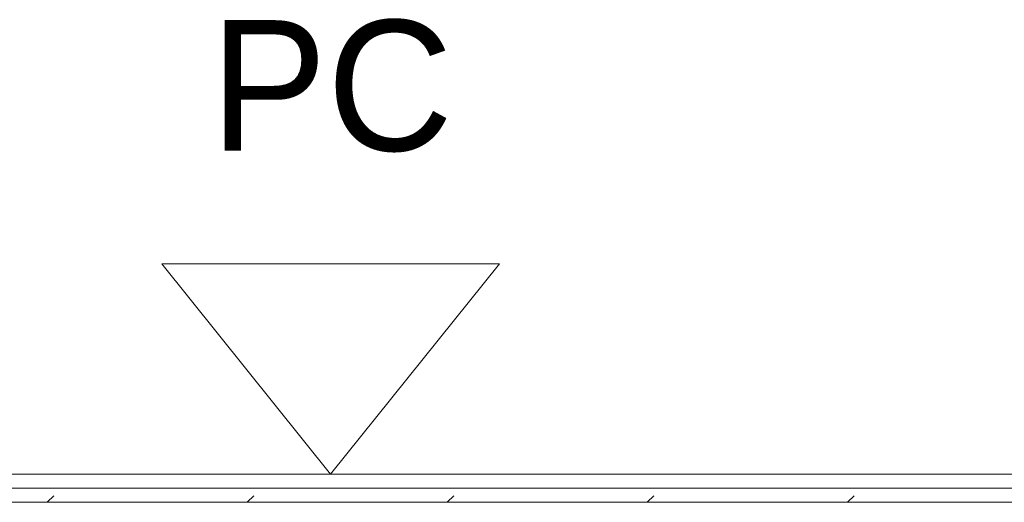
# Model space of a CAD drawing. Header units: millimetres. Extents: x -40968 to 77376, y -17881 to 4746.
# Tile 238 of 256: x -4857 to -3952, y -1155 to -711. Entities that reach past the tile are written whole.
import ezdxf

# ---------------------------------------------------------------- set-up
doc = ezdxf.new("R2010")
doc.units = ezdxf.units.MM
doc.header["$MEASUREMENT"] = 0
doc.linetypes.add('Wipeout_Contour', pattern=[1000, 0, -1000])
doc.layers.add('Nuevo_01_2D_Acabats_Pluma_Nº__20', color=1, linetype='Continuous', lineweight=5)
doc.layers.add('Nuevo_08_E_Envans secs_Pluma_Nº__1', color=7, linetype='Continuous', lineweight=5)
doc.layers.add('Nuevo_08_E_Envans secs', color=7, linetype='Continuous')
doc.layers.add('Nuevo_08_E_Envans secs_Pluma_Nº__177', color=7, linetype='Continuous', lineweight=15, true_color=0xf7e046)
doc.styles.add('Estilo_Generado_1', font='txt')
pattern_1 = [(45, (0, 0), (-183.848, 183.848), [195, -65]), (45, (7e-14, 183.85), (-183.848, 183.848), [195, -65])]

# ---------------------------------------------------------------- blocks, each defined once
blk = doc.blocks.new('Muro_154_5', base_point=(-5726, -1128.98))
at = {"color": 254, "linetype": 'Wipeout_Contour', "lineweight": 0, "ltscale": 18812.650821}
blk.add_wipeout([(-3383.43, -1128.98), (-5726, -1128.98), (-5726, -1141.98), (-3383.43, -1141.98)], dxfattribs=at).dxf.layer = 'Nuevo_08_E_Envans secs'
at = {"layer": 'Nuevo_08_E_Envans secs_Pluma_Nº__177', "linetype": 'Continuous', "lineweight": 15, "true_color": 0xf7e046}
h = blk.add_hatch(dxfattribs=at)
h.set_pattern_fill('Panellat_HPL_0005', color=53, style=0, pattern_type=2)
h.set_pattern_definition(pattern_1)
h.paths.add_polyline_path([(-3383.43, -1128.98), (-5726, -1128.98), (-5726, -1141.98), (-3383.43, -1141.98)])
at = {"layer": 'Nuevo_08_E_Envans secs_Pluma_Nº__1', "color": 7, "linetype": 'Continuous', "lineweight": 5, "flags": 128}
blk.add_lwpolyline([(-3383.43, -1128.98), (-5726, -1128.98)], dxfattribs=at)
at = {"color": 254, "linetype": 'Wipeout_Contour', "lineweight": 0, "ltscale": 18826.049528}
blk.add_wipeout([(-3383.43, -1141.98), (-5726, -1141.98), (-5726, -1154.98), (-3383.43, -1154.98)], dxfattribs=at).dxf.layer = 'Nuevo_08_E_Envans secs'
at = {"layer": 'Nuevo_08_E_Envans secs_Pluma_Nº__177', "linetype": 'Continuous', "lineweight": 15, "true_color": 0xf7e046}
h = blk.add_hatch(dxfattribs=at)
h.set_pattern_fill('Panellat_HPL_0005', color=53, style=0, pattern_type=2)
h.set_pattern_definition(pattern_1)
h.paths.add_polyline_path([(-3383.43, -1141.98), (-5726, -1141.98), (-5726, -1154.98), (-3383.43, -1154.98)])
at = {"layer": 'Nuevo_08_E_Envans secs_Pluma_Nº__1', "color": 7, "linetype": 'Continuous', "lineweight": 5}
for p, q in [((-3383.43, -1141.98), (-5726, -1141.98)), ((-3383.43, -1154.98), (-5726, -1154.98))]:
    blk.add_line(p, q, dxfattribs=at)

msp = doc.modelspace()

# ---------------------------------------------------------------- linework, layer by layer
at = {"layer": 'Nuevo_01_2D_Acabats_Pluma_Nº__20', "color": 1, "linetype": 'Continuous', "lineweight": 5, "flags": 128}
msp.add_lwpolyline([(-4726.61, -935.76), (-4416.35, -935.76), (-4571.48, -1128.98)], close=True, dxfattribs=at)

# ---------------------------------------------------------------- texts
at = {"layer": 'Nuevo_01_2D_Acabats_Pluma_Nº__20', "color": 1, "linetype": 'Continuous', "lineweight": 5, "insert": (-4570.41, -833.45), "char_height": 120, "attachment_point": 8, "style": 'Estilo_Generado_1'}
msp.add_mtext('\\A1;{\\pqc;\\fCentury Gothic|b0|i0|c0|p0;\\W1.000000;PC}', dxfattribs=at)

# ---------------------------------------------------------------- next in the draw order: block references
at = {"layer": 'Nuevo_08_E_Envans secs', "color": 7, "lineweight": 20}
msp.add_blockref('Muro_154_5', (-5726, -1128.98), dxfattribs=at)

doc.saveas('drawing.dxf')
